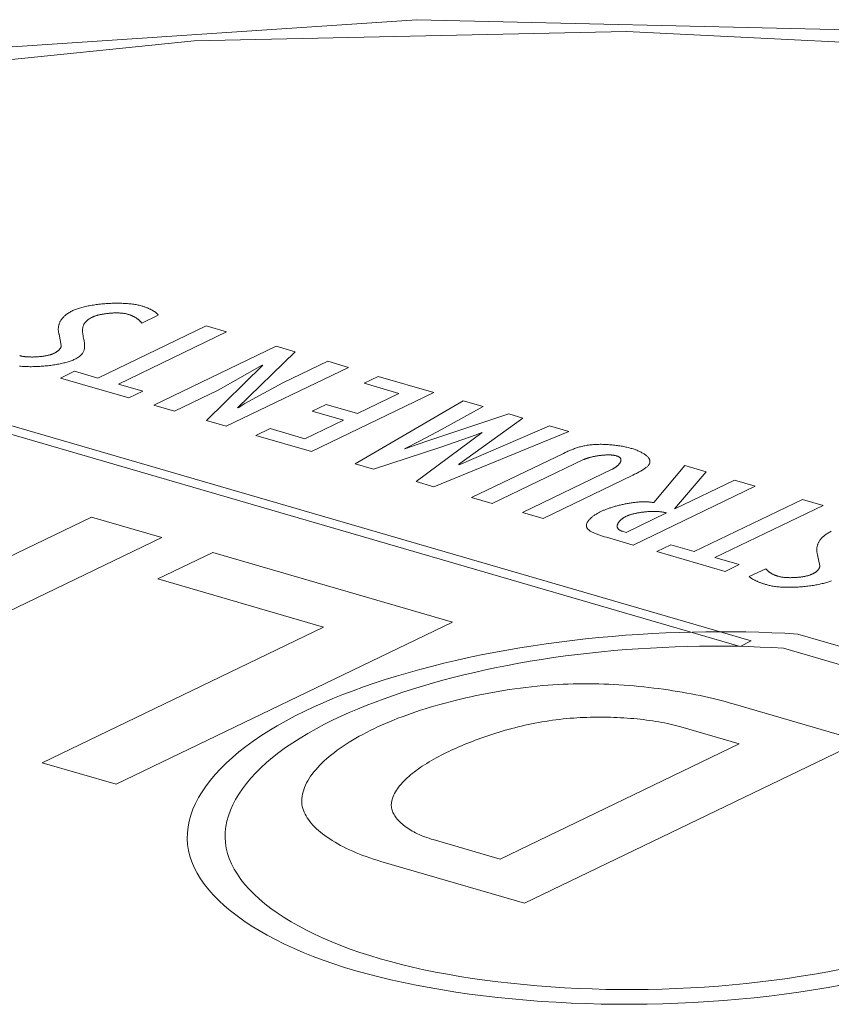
# Model space of a CAD drawing. Header units: millimetres. Extents: x 3925 to 5043, y -86 to 778.
# Tile 22 of 256: x 4044.04 to 4047.2, y 165.35 to 169.19. Entities that reach past the tile are written whole.
import ezdxf

# ---------------------------------------------------------------- set-up
doc = ezdxf.new("R2010")
doc.units = ezdxf.units.MM
doc.header["$LTSCALE"] = 46.255
doc.layers.add('H30K-TOP-COVDXF_CONTINUOUS_LINE', color=7, linetype='CONTINUOUS')

msp = doc.modelspace()

# ---------------------------------------------------------------- linework, layer by layer
at = {"layer": 'H30K-TOP-COVDXF_CONTINUOUS_LINE', "color": 7, "linetype": 'Continuous', "lineweight": 0}
for p, q in [((4044.5119, 168.007), (4044.5758, 168.0378)), ((4044.7623, 167.9962), (4044.3408, 167.7931)), ((4044.4212, 167.7697), (4044.8427, 167.9728)), ((4044.8427, 167.9728), (4044.7623, 167.9962)), ((4044.1895, 167.9636), (4044.1982, 167.9206)), ((4045.0355, 167.9168), (4044.5591, 167.6872)), ((4044.8848, 167.6769), (4045.1103, 167.895)), ((4045.1103, 167.895), (4045.0355, 167.9168)), ((4045.2366, 167.8583), (4045.0616, 167.7739)), ((4045.3171, 167.8348), (4045.2366, 167.8583)), ((4044.2498, 167.8196), (4044.195, 167.7932)), ((4044.3408, 167.7931), (4044.2498, 167.8196)), ((4044.984, 167.8434), (4044.7635, 167.6278)), ((4044.8096, 167.7457), (4044.981, 167.8433)), ((4044.8408, 167.6053), (4045.3171, 167.8348)), ((4044.195, 167.7932), (4044.4612, 167.7157)), ((4045.4332, 167.7993), (4045.3782, 167.7728)), ((4045.6496, 167.7363), (4045.4332, 167.7993)), ((4044.5161, 167.7421), (4044.4212, 167.7697)), ((4044.4612, 167.7157), (4044.5161, 167.7421)), ((4044.6397, 167.6638), (4044.8096, 167.7457)), ((4045.0616, 167.7739), (4044.9139, 167.6934)), ((4045.3782, 167.7728), (4045.5141, 167.7333)), ((4043.5331, 167.7104), (4046.8435, 166.7475)), ((4046.8874, 166.7687), (4043.577, 167.7315)), ((4045.1732, 167.5068), (4045.6496, 167.7363)), ((4045.764, 167.7049), (4045.3439, 167.459)), ((4045.5141, 167.7333), (4045.3524, 167.6553)), ((4045.8428, 167.6819), (4045.764, 167.7049)), ((4044.5591, 167.6872), (4044.6397, 167.6638)), ((4044.9139, 167.6934), (4044.8877, 167.6771)), ((4045.2309, 167.6907), (4045.1759, 167.6642)), ((4045.3524, 167.6553), (4045.2309, 167.6907)), ((4045.6797, 167.5922), (4045.8428, 167.6819)), ((4044.7635, 167.6278), (4044.8408, 167.6053)), ((4045.2974, 167.6289), (4045.1477, 167.5567)), ((4045.1759, 167.6642), (4045.2974, 167.6289)), ((4045.9418, 167.6532), (4045.6187, 167.546)), ((4045.7468, 167.456), (4045.9972, 167.637)), ((4045.9972, 167.637), (4045.9418, 167.6532)), ((4045.0118, 167.5963), (4044.9568, 167.5698)), ((4045.1477, 167.5567), (4045.0118, 167.5963)), ((4045.5962, 167.5482), (4045.6797, 167.5922)), ((4046.1003, 167.6071), (4045.7484, 167.4556)), ((4046.1767, 167.5848), (4046.1003, 167.6071)), ((4044.9568, 167.5698), (4045.1732, 167.5068)), ((4045.8388, 167.5806), (4045.5812, 167.3899)), ((4045.6505, 167.3698), (4046.1767, 167.5848)), ((4045.6768, 167.5242), (4045.8153, 167.5723)), ((4045.8153, 167.5723), (4045.8373, 167.5811)), ((4045.4147, 167.4384), (4045.6768, 167.5242)), ((4045.5352, 167.5176), (4045.5962, 167.5482)), ((4045.6187, 167.546), (4045.5368, 167.5171)), ((4046.1549, 167.4995), (4045.7972, 167.3271)), ((4045.8776, 167.3037), (4046.2339, 167.4754)), ((4045.3439, 167.459), (4045.4147, 167.4384)), ((4046.3445, 167.4379), (4045.9952, 167.2695)), ((4046.6276, 167.4519), (4046.5076, 167.3076)), ((4046.7112, 167.4275), (4046.6276, 167.4519)), ((4046.0756, 167.2462), (4046.4255, 167.4147)), ((4046.4255, 167.4147), (4046.4327, 167.4182)), ((4046.5876, 167.2833), (4046.7112, 167.4275)), ((4045.5812, 167.3899), (4045.6505, 167.3698)), ((4046.4265, 167.1423), (4046.9028, 167.3718)), ((4046.8224, 167.3952), (4046.5892, 167.2829)), ((4046.9028, 167.3718), (4046.8224, 167.3952)), ((4045.7972, 167.3271), (4045.8776, 167.3037)), ((4047.0864, 167.3202), (4046.6649, 167.1171)), ((4047.1668, 167.2969), (4047.0864, 167.3202)), ((4046.7453, 167.0938), (4047.1668, 167.2969)), ((4043.7964, 167.0007), (4044.3161, 167.2511)), ((4044.3161, 167.2511), (4044.5898, 167.1715)), ((4045.9952, 167.2695), (4046.0756, 167.2462)), ((4046.557, 167.2674), (4046.3997, 167.1916)), ((4044.5898, 167.1715), (4043.2784, 166.5396)), ((4046.3225, 167.1726), (4046.4265, 167.1423)), ((4046.5739, 167.1436), (4046.5191, 167.1172)), ((4046.6649, 167.1171), (4046.5739, 167.1436)), ((4044.5744, 167.0104), (4044.7886, 167.1137)), ((4044.7886, 167.1137), (4045.723, 166.8419)), ((4046.5191, 167.1172), (4046.7854, 167.0397)), ((4046.8403, 167.0661), (4046.7453, 167.0938)), ((4047.1455, 167.1038), (4047.1543, 167.0608)), ((4046.7854, 167.0397), (4046.8403, 167.0661)), ((4046.9439, 167.0502), (4046.8794, 167.0197)), ((4045.2206, 166.8225), (4044.5744, 167.0104)), ((4044.1235, 166.2938), (4045.2206, 166.8225)), ((4045.723, 166.8419), (4044.4116, 166.21)), ((4048.3155, 166.4329), (4047.0681, 166.7957)), ((4046.8435, 166.7475), (4046.8874, 166.7687)), ((4047.0132, 166.7403), (4048.1831, 166.4)), ((4046.8164, 166.5238), (4047.3147, 166.3789)), ((4046.8402, 166.3677), (4046.6122, 166.434)), ((4045.9083, 165.9187), (4046.8402, 166.3677)), ((4047.3147, 166.3789), (4046.0034, 165.747)), ((4044.4116, 166.21), (4044.1235, 166.2938)), ((4045.648, 165.9944), (4045.9083, 165.9187)), ((4046.0034, 165.747), (4045.4439, 165.9098))]:
    msp.add_line(p, q, dxfattribs=at)
for points in [[(4053.3372, 168.0951), (4051.5722, 168.5524), (4049.5989, 168.9248), (4047.6026, 169.1424), (4045.5844, 169.1895), (4043.5768, 169.055), (4041.6257, 168.7416), (4039.7582, 168.2643), (4037.9701, 167.6382)], [(4053.1361, 168.0721), (4052.5286, 168.2421), (4051.843, 168.4176), (4051.0597, 168.5965), (4050.1558, 168.7731), (4049.1041, 168.9372), (4047.8681, 169.071), (4046.4015, 169.1436), (4044.7159, 169.1067), (4043.0255, 168.9348), (4041.5695, 168.6735), (4040.3687, 168.3761), (4039.374, 168.072), (4038.5395, 167.776), (4037.8272, 167.4933), (4037.2052, 167.2236), (4036.6467, 166.9632)], [(4044.243, 168.056), (4044.2393, 168.0541), (4044.2358, 168.0523), (4044.2324, 168.0503), (4044.2291, 168.0484), (4044.226, 168.0464), (4044.223, 168.0444), (4044.2201, 168.0424), (4044.2174, 168.0403), (4044.2148, 168.0383), (4044.2123, 168.0361), (4044.21, 168.034), (4044.2078, 168.0318), (4044.2057, 168.0297), (4044.2037, 168.0275), (4044.2018, 168.0252), (4044.2001, 168.023), (4044.1985, 168.0208), (4044.197, 168.0185), (4044.1956, 168.0162), (4044.1943, 168.0139), (4044.1931, 168.0116), (4044.192, 168.0093), (4044.191, 168.007), (4044.1902, 168.0047), (4044.1894, 168.0024), (4044.1887, 168), (4044.1881, 167.9977), (4044.1876, 167.9954), (4044.1872, 167.9931), (4044.1869, 167.9907), (4044.1867, 167.9884), (4044.1866, 167.9861), (4044.1865, 167.9838), (4044.1865, 167.9815), (4044.1866, 167.9792), (4044.1868, 167.977), (4044.1871, 167.9747), (4044.1874, 167.9724), (4044.1878, 167.9702), (4044.1883, 167.968), (4044.1889, 167.9658), (4044.1895, 167.9636)], [(4044.51, 168.0745), (4044.5062, 168.0756), (4044.5022, 168.0766), (4044.4981, 168.0775), (4044.4938, 168.0784), (4044.4894, 168.0792), (4044.485, 168.08), (4044.4803, 168.0807), (4044.4756, 168.0813), (4044.4708, 168.0819), (4044.4659, 168.0824), (4044.4609, 168.0829), (4044.4558, 168.0833), (4044.4506, 168.0837), (4044.4453, 168.084), (4044.44, 168.0842), (4044.4346, 168.0844), (4044.4292, 168.0846), (4044.4237, 168.0847), (4044.4182, 168.0847), (4044.4126, 168.0847), (4044.407, 168.0846), (4044.4014, 168.0845), (4044.3957, 168.0843), (4044.3901, 168.0841), (4044.3844, 168.0838), (4044.3787, 168.0835), (4044.3731, 168.0831), (4044.3674, 168.0827), (4044.3617, 168.0822), (4044.3561, 168.0817), (4044.3505, 168.0812), (4044.345, 168.0805), (4044.3394, 168.0799), (4044.334, 168.0792), (4044.3285, 168.0784), (4044.3232, 168.0776), (4044.3179, 168.0768), (4044.3126, 168.0759), (4044.3075, 168.075), (4044.3024, 168.074), (4044.2974, 168.073), (4044.2925, 168.0719), (4044.2877, 168.0708), (4044.283, 168.0696), (4044.2784, 168.0685), (4044.2739, 168.0672), (4044.2696, 168.066), (4044.2653, 168.0646), (4044.2612, 168.0633), (4044.2573, 168.0619), (4044.2535, 168.0605), (4044.2498, 168.059), (4044.2464, 168.0575), (4044.243, 168.056)], [(4044.5758, 168.0378), (4044.5749, 168.0391), (4044.5739, 168.0404), (4044.5729, 168.0418), (4044.5717, 168.0431), (4044.5705, 168.0444), (4044.5692, 168.0457), (4044.5678, 168.0469), (4044.5663, 168.0482), (4044.5648, 168.0494), (4044.5632, 168.0507), (4044.5615, 168.0519), (4044.5597, 168.0531), (4044.5579, 168.0543), (4044.556, 168.0555), (4044.5541, 168.0566), (4044.552, 168.0578), (4044.55, 168.0589), (4044.5478, 168.06), (4044.5456, 168.0611), (4044.5434, 168.0622), (4044.5411, 168.0632), (4044.5387, 168.0643), (4044.5363, 168.0653), (4044.5338, 168.0663), (4044.5313, 168.0673), (4044.5288, 168.0683), (4044.5262, 168.0692), (4044.5236, 168.0702), (4044.5209, 168.0711), (4044.5182, 168.072), (4044.5155, 168.0728), (4044.5128, 168.0737), (4044.51, 168.0745)], [(4044.2841, 167.9541), (4044.2835, 167.9569), (4044.283, 167.9597), (4044.2826, 167.9625), (4044.2821, 167.9652), (4044.2818, 167.968), (4044.2815, 167.9708), (4044.2812, 167.9735), (4044.2811, 167.9763), (4044.2811, 167.979), (4044.2811, 167.9817), (4044.2813, 167.9844), (4044.2816, 167.9871), (4044.2821, 167.9897), (4044.2827, 167.9924), (4044.2834, 167.995), (4044.2843, 167.9976), (4044.2854, 168.0001), (4044.2867, 168.0027), (4044.2881, 168.0052), (4044.2898, 168.0077), (4044.2917, 168.0102), (4044.2938, 168.0126), (4044.2961, 168.015), (4044.2987, 168.0173), (4044.3015, 168.0197), (4044.3046, 168.022), (4044.308, 168.0242), (4044.3116, 168.0264), (4044.3155, 168.0286), (4044.3197, 168.0307)], [(4044.3197, 168.0307), (4044.3214, 168.0315), (4044.3232, 168.0323), (4044.325, 168.033), (4044.3269, 168.0338), (4044.3289, 168.0345), (4044.331, 168.0352), (4044.3331, 168.0359), (4044.3353, 168.0365), (4044.3375, 168.0372), (4044.3398, 168.0378), (4044.3422, 168.0384), (4044.3446, 168.039), (4044.3471, 168.0396), (4044.3496, 168.0402), (4044.3521, 168.0407), (4044.3547, 168.0412), (4044.3574, 168.0417), (4044.36, 168.0422), (4044.3627, 168.0427), (4044.3654, 168.0431), (4044.3682, 168.0435), (4044.371, 168.0439), (4044.3738, 168.0443), (4044.3766, 168.0446), (4044.3794, 168.0449), (4044.3822, 168.0452), (4044.3851, 168.0455), (4044.3879, 168.0458), (4044.3908, 168.046), (4044.3936, 168.0462), (4044.3965, 168.0464), (4044.3993, 168.0465), (4044.4022, 168.0467), (4044.405, 168.0468), (4044.4078, 168.0468), (4044.4106, 168.0469), (4044.4134, 168.0469), (4044.4162, 168.0469), (4044.4189, 168.0468), (4044.4216, 168.0468), (4044.4243, 168.0467), (4044.4269, 168.0466), (4044.4295, 168.0464), (4044.4321, 168.0462), (4044.4346, 168.046), (4044.4371, 168.0458), (4044.4395, 168.0455), (4044.4419, 168.0452), (4044.4442, 168.0448), (4044.4465, 168.0445), (4044.4487, 168.0441), (4044.4508, 168.0436), (4044.4529, 168.0432), (4044.4549, 168.0427), (4044.4568, 168.0421)], [(4044.4568, 168.0421), (4044.4593, 168.0414), (4044.4617, 168.0406), (4044.464, 168.0398), (4044.4663, 168.039), (4044.4686, 168.0382), (4044.4707, 168.0373), (4044.4729, 168.0364), (4044.4749, 168.0355), (4044.4769, 168.0346), (4044.4789, 168.0336), (4044.4808, 168.0327), (4044.4827, 168.0317), (4044.4845, 168.0307), (4044.4862, 168.0297), (4044.488, 168.0286), (4044.4896, 168.0276), (4044.4912, 168.0265), (4044.4928, 168.0254), (4044.4943, 168.0243), (4044.4958, 168.0232), (4044.4972, 168.0221), (4044.4986, 168.021), (4044.4999, 168.0199), (4044.5012, 168.0187), (4044.5025, 168.0176), (4044.5037, 168.0164), (4044.5048, 168.0152), (4044.506, 168.0141), (4044.5071, 168.0129), (4044.5081, 168.0117), (4044.5091, 168.0106), (4044.5101, 168.0094), (4044.511, 168.0082), (4044.5119, 168.007)], [(4044.2507, 167.8663), (4044.2549, 167.8684), (4044.2588, 167.8706), (4044.2625, 167.8728), (4044.2658, 167.875), (4044.2689, 167.8773), (4044.2717, 167.8796), (4044.2743, 167.882), (4044.2766, 167.8844), (4044.2787, 167.8868), (4044.2806, 167.8893), (4044.2823, 167.8918), (4044.2837, 167.8943), (4044.285, 167.8968), (4044.2861, 167.8994), (4044.287, 167.902), (4044.2877, 167.9046), (4044.2883, 167.9073), (4044.2888, 167.9099), (4044.2891, 167.9126), (4044.2893, 167.9153), (4044.2893, 167.918), (4044.2893, 167.9207), (4044.2892, 167.9235), (4044.289, 167.9262), (4044.2887, 167.929), (4044.2883, 167.9317), (4044.2879, 167.9345), (4044.2874, 167.9373), (4044.2869, 167.9401), (4044.2863, 167.9429), (4044.2841, 167.9541)], [(4044.1982, 167.9206), (4044.1981, 167.9196), (4044.198, 167.9186), (4044.1979, 167.9176), (4044.1977, 167.9166), (4044.1974, 167.9156), (4044.1971, 167.9146), (4044.1967, 167.9136), (4044.1962, 167.9126), (4044.1958, 167.9116), (4044.1952, 167.9106), (4044.1946, 167.9096), (4044.194, 167.9086), (4044.1933, 167.9076), (4044.1925, 167.9066), (4044.1917, 167.9056), (4044.1909, 167.9046), (4044.19, 167.9036), (4044.189, 167.9026), (4044.188, 167.9016), (4044.1869, 167.9007), (4044.1858, 167.8997), (4044.1847, 167.8988), (4044.1835, 167.8978), (4044.1822, 167.8969), (4044.181, 167.896), (4044.1796, 167.8951), (4044.1782, 167.8942), (4044.1768, 167.8933), (4044.1753, 167.8924), (4044.1738, 167.8915), (4044.1722, 167.8907), (4044.1706, 167.8899), (4044.169, 167.889)], [(4044.0354, 167.8395), (4044.0403, 167.8391), (4044.0452, 167.8387), (4044.0502, 167.8384), (4044.0553, 167.8381), (4044.0604, 167.8379), (4044.0656, 167.8377), (4044.0709, 167.8376), (4044.0762, 167.8375), (4044.0815, 167.8375), (4044.0869, 167.8376), (4044.0923, 167.8377), (4044.0977, 167.8378), (4044.1032, 167.838), (4044.1087, 167.8383), (4044.1141, 167.8386), (4044.1196, 167.8389), (4044.1251, 167.8393), (4044.1306, 167.8398), (4044.136, 167.8403), (4044.1414, 167.8408), (4044.1468, 167.8414), (4044.1522, 167.842), (4044.1575, 167.8427), (4044.1628, 167.8434), (4044.1681, 167.8442), (4044.1733, 167.845), (4044.1784, 167.8458), (4044.1835, 167.8467), (4044.1884, 167.8476), (4044.1933, 167.8486), (4044.1982, 167.8496), (4044.2029, 167.8507), (4044.2075, 167.8518), (4044.2121, 167.8529), (4044.2165, 167.8541), (4044.2208, 167.8553), (4044.225, 167.8565), (4044.2291, 167.8578), (4044.2331, 167.8591), (4044.2369, 167.8605), (4044.2406, 167.8619), (4044.2441, 167.8633), (4044.2475, 167.8648), (4044.2507, 167.8663)], [(4044.169, 167.889), (4044.1673, 167.8883), (4044.1656, 167.8875), (4044.1638, 167.8868), (4044.1619, 167.8861), (4044.1599, 167.8854), (4044.1579, 167.8847), (4044.1558, 167.8841), (4044.1536, 167.8835), (4044.1514, 167.8829), (4044.1491, 167.8823), (4044.1467, 167.8817), (4044.1444, 167.8812), (4044.1419, 167.8807), (4044.1394, 167.8802), (4044.1369, 167.8797), (4044.1343, 167.8792), (4044.1317, 167.8788), (4044.1291, 167.8784), (4044.1264, 167.878), (4044.1237, 167.8777), (4044.121, 167.8773), (4044.1182, 167.877), (4044.1155, 167.8767), (4044.1127, 167.8765), (4044.1099, 167.8762), (4044.1071, 167.876), (4044.1042, 167.8758), (4044.1014, 167.8756), (4044.0986, 167.8755), (4044.0958, 167.8754), (4044.093, 167.8753), (4044.0901, 167.8752), (4044.0873, 167.8751), (4044.0845, 167.8751), (4044.0818, 167.8751), (4044.079, 167.8752), (4044.0763, 167.8752), (4044.0736, 167.8753), (4044.0709, 167.8754), (4044.0683, 167.8756), (4044.0656, 167.8757), (4044.0631, 167.8759), (4044.0605, 167.8761), (4044.058, 167.8764), (4044.0556, 167.8766), (4044.0532, 167.8769), (4044.0508, 167.8773), (4044.0485, 167.8776), (4044.0463, 167.878), (4044.0441, 167.8784), (4044.042, 167.8789), (4044.04, 167.8793), (4044.038, 167.8798), (4044.0361, 167.8804)], [(4046.4191, 167.5192), (4046.4152, 167.5203), (4046.4112, 167.5214), (4046.407, 167.5224), (4046.4028, 167.5235), (4046.3984, 167.5244), (4046.3939, 167.5254), (4046.3894, 167.5263), (4046.3847, 167.5272), (4046.38, 167.528), (4046.3752, 167.5288), (4046.3703, 167.5296), (4046.3654, 167.5303), (4046.3604, 167.5309), (4046.3554, 167.5316), (4046.3503, 167.5321), (4046.3452, 167.5326), (4046.34, 167.5331), (4046.3348, 167.5335), (4046.3296, 167.5339), (4046.3244, 167.5342), (4046.3191, 167.5345), (4046.3139, 167.5347), (4046.3087, 167.5348), (4046.3034, 167.5349), (4046.2982, 167.5349), (4046.293, 167.5348), (4046.2878, 167.5347), (4046.2827, 167.5345), (4046.2776, 167.5342), (4046.2725, 167.5339), (4046.2675, 167.5335), (4046.2626, 167.5331), (4046.2577, 167.5325), (4046.2528, 167.5319), (4046.2481, 167.5312), (4046.2435, 167.5304), (4046.239, 167.5296), (4046.2346, 167.5287), (4046.2303, 167.5277), (4046.226, 167.5267), (4046.2218, 167.5256), (4046.2177, 167.5245), (4046.2136, 167.5233), (4046.2096, 167.5221), (4046.2056, 167.5208), (4046.2017, 167.5194), (4046.1978, 167.5181), (4046.194, 167.5166), (4046.1902, 167.5152), (4046.1865, 167.5137), (4046.1829, 167.5122), (4046.1792, 167.5107), (4046.1756, 167.5091), (4046.1721, 167.5076), (4046.1686, 167.506), (4046.1651, 167.5044), (4046.1617, 167.5028), (4046.1549, 167.4995)], [(4046.4327, 167.4182), (4046.4362, 167.42), (4046.4398, 167.4218), (4046.4433, 167.4236), (4046.4467, 167.4254), (4046.4501, 167.4272), (4046.4534, 167.429), (4046.4567, 167.4308), (4046.4599, 167.4327), (4046.4629, 167.4345), (4046.4659, 167.4364), (4046.4688, 167.4383), (4046.4715, 167.4402), (4046.4741, 167.4421), (4046.4766, 167.444), (4046.4789, 167.4459), (4046.4811, 167.4478), (4046.4831, 167.4497), (4046.4849, 167.4517), (4046.4866, 167.4536), (4046.488, 167.4555), (4046.4893, 167.4575), (4046.4904, 167.4595), (4046.4912, 167.4614), (4046.4918, 167.4634), (4046.4922, 167.4653), (4046.4923, 167.4673), (4046.4923, 167.4692), (4046.492, 167.4711), (4046.4915, 167.473), (4046.4909, 167.475), (4046.49, 167.4769), (4046.489, 167.4788), (4046.4877, 167.4807), (4046.4864, 167.4826), (4046.4848, 167.4845), (4046.4831, 167.4864), (4046.4812, 167.4882), (4046.4792, 167.4901), (4046.477, 167.4919), (4046.4747, 167.4937), (4046.4722, 167.4954), (4046.4697, 167.4972), (4046.467, 167.4989), (4046.4641, 167.5006), (4046.4612, 167.5023), (4046.4582, 167.5039), (4046.455, 167.5055), (4046.4518, 167.5071), (4046.4484, 167.5086), (4046.445, 167.5101), (4046.4415, 167.5115), (4046.4379, 167.5129), (4046.4343, 167.5143), (4046.4306, 167.5156), (4046.4268, 167.5168), (4046.423, 167.5181), (4046.4191, 167.5192)], [(4046.2339, 167.4754), (4046.2355, 167.4761), (4046.237, 167.4768), (4046.2387, 167.4775), (4046.2403, 167.4781), (4046.2421, 167.4788), (4046.2439, 167.4794), (4046.2457, 167.4801), (4046.2476, 167.4807), (4046.2496, 167.4813), (4046.2516, 167.482), (4046.2536, 167.4826), (4046.2557, 167.4832), (4046.2578, 167.4837), (4046.26, 167.4843), (4046.2621, 167.4849), (4046.2644, 167.4854), (4046.2666, 167.486), (4046.2689, 167.4865), (4046.2712, 167.487), (4046.2735, 167.4875), (4046.2759, 167.4879), (4046.2783, 167.4884), (4046.2807, 167.4889), (4046.2831, 167.4893), (4046.2855, 167.4897), (4046.2879, 167.4901), (4046.2904, 167.4905), (4046.2929, 167.4908), (4046.2953, 167.4912), (4046.2978, 167.4915), (4046.3003, 167.4918), (4046.3027, 167.492), (4046.3052, 167.4923), (4046.3077, 167.4925), (4046.3101, 167.4927), (4046.3126, 167.4929), (4046.315, 167.4931), (4046.3175, 167.4932), (4046.3199, 167.4934), (4046.3223, 167.4935), (4046.3247, 167.4935), (4046.327, 167.4936), (4046.3294, 167.4936), (4046.3317, 167.4936), (4046.334, 167.4935), (4046.3362, 167.4935), (4046.3384, 167.4934), (4046.3406, 167.4933), (4046.3428, 167.4931), (4046.3449, 167.4929), (4046.347, 167.4927), (4046.3491, 167.4925), (4046.3511, 167.4922), (4046.353, 167.4919), (4046.3549, 167.4916), (4046.3568, 167.4912), (4046.3586, 167.4908), (4046.3604, 167.4904), (4046.3621, 167.4899)], [(4046.3621, 167.4899), (4046.3636, 167.4894), (4046.3651, 167.4889), (4046.3666, 167.4884), (4046.3679, 167.4878), (4046.3692, 167.4872), (4046.3703, 167.4866), (4046.3714, 167.486), (4046.3724, 167.4853), (4046.3734, 167.4846), (4046.3743, 167.4839), (4046.3751, 167.4832), (4046.3758, 167.4825), (4046.3764, 167.4817), (4046.377, 167.481), (4046.3775, 167.4802), (4046.378, 167.4794), (4046.3784, 167.4786), (4046.3787, 167.4777), (4046.3789, 167.4769), (4046.3791, 167.476), (4046.3793, 167.4751), (4046.3793, 167.4743), (4046.3793, 167.4734), (4046.3793, 167.4725), (4046.3792, 167.4716), (4046.379, 167.4706), (4046.3788, 167.4697), (4046.3785, 167.4688), (4046.3782, 167.4679), (4046.3778, 167.4669), (4046.3774, 167.466), (4046.3769, 167.465), (4046.3764, 167.4641), (4046.3758, 167.4631), (4046.3752, 167.4621), (4046.3746, 167.4612), (4046.3739, 167.4602), (4046.3731, 167.4593), (4046.3724, 167.4583), (4046.3715, 167.4574), (4046.3707, 167.4564), (4046.3698, 167.4555), (4046.3688, 167.4545), (4046.3679, 167.4536), (4046.3669, 167.4527), (4046.3659, 167.4517), (4046.3648, 167.4508), (4046.3637, 167.4499), (4046.3626, 167.449), (4046.3614, 167.4481), (4046.3603, 167.4473), (4046.3591, 167.4464), (4046.3578, 167.4456), (4046.3566, 167.4447), (4046.3553, 167.4439), (4046.354, 167.4431), (4046.3527, 167.4423), (4046.3514, 167.4415), (4046.35, 167.4407), (4046.3487, 167.44), (4046.3473, 167.4393), (4046.3459, 167.4386), (4046.3445, 167.4379)], [(4046.5076, 167.3076), (4046.5044, 167.3082), (4046.5011, 167.3088), (4046.4977, 167.3092), (4046.4943, 167.3096), (4046.4909, 167.31), (4046.4874, 167.3103), (4046.4838, 167.3105), (4046.4802, 167.3107), (4046.4766, 167.3108), (4046.4729, 167.3109), (4046.4692, 167.3109), (4046.4654, 167.3108), (4046.4616, 167.3107), (4046.4578, 167.3106), (4046.454, 167.3104), (4046.4501, 167.3102), (4046.4463, 167.3099), (4046.4424, 167.3096), (4046.4385, 167.3092), (4046.4345, 167.3088), (4046.4306, 167.3083), (4046.4266, 167.3079), (4046.4227, 167.3073), (4046.4187, 167.3068), (4046.4148, 167.3061), (4046.4108, 167.3055), (4046.4069, 167.3048), (4046.403, 167.3041), (4046.399, 167.3034), (4046.3951, 167.3026), (4046.3912, 167.3018), (4046.3873, 167.301), (4046.3835, 167.3001), (4046.3796, 167.2992), (4046.3758, 167.2983), (4046.372, 167.2974), (4046.3683, 167.2964), (4046.3646, 167.2954), (4046.3609, 167.2944), (4046.3573, 167.2934), (4046.3536, 167.2924), (4046.3501, 167.2913), (4046.3466, 167.2902), (4046.3431, 167.2891), (4046.3397, 167.288), (4046.3364, 167.2869), (4046.3331, 167.2858), (4046.3298, 167.2847), (4046.3266, 167.2835), (4046.3235, 167.2824), (4046.3205, 167.2812), (4046.3175, 167.28), (4046.3146, 167.2788), (4046.3118, 167.2777), (4046.309, 167.2765), (4046.3064, 167.2753), (4046.3038, 167.2741), (4046.3013, 167.2729)], [(4046.3013, 167.2729), (4046.2982, 167.2714), (4046.2952, 167.2699), (4046.2921, 167.2683), (4046.2892, 167.2666), (4046.2863, 167.265), (4046.2834, 167.2633), (4046.2807, 167.2616), (4046.278, 167.2598), (4046.2753, 167.2581), (4046.2728, 167.2563), (4046.2703, 167.2545), (4046.2679, 167.2526), (4046.2656, 167.2508), (4046.2634, 167.2489), (4046.2613, 167.2471), (4046.2593, 167.2452), (4046.2574, 167.2433), (4046.2556, 167.2414), (4046.254, 167.2395), (4046.2524, 167.2376), (4046.251, 167.2357), (4046.2497, 167.2338), (4046.2485, 167.2319), (4046.2475, 167.2299), (4046.2467, 167.2281), (4046.2459, 167.2262), (4046.2453, 167.2243), (4046.2449, 167.2224), (4046.2447, 167.2206), (4046.2446, 167.2187), (4046.2446, 167.2169), (4046.2449, 167.2151), (4046.2453, 167.2133), (4046.2459, 167.2116), (4046.2467, 167.2099), (4046.2476, 167.2082), (4046.2488, 167.2065), (4046.2502, 167.2048), (4046.2518, 167.2032), (4046.2535, 167.2016), (4046.2555, 167.2), (4046.2576, 167.1984), (4046.2599, 167.1969), (4046.2623, 167.1954), (4046.2649, 167.194), (4046.2676, 167.1925), (4046.2705, 167.1911), (4046.2734, 167.1897), (4046.2765, 167.1884), (4046.2797, 167.187), (4046.2829, 167.1857), (4046.2863, 167.1844), (4046.2897, 167.1831), (4046.2932, 167.1819), (4046.2968, 167.1807), (4046.3004, 167.1794), (4046.304, 167.1782), (4046.3077, 167.1771), (4046.3114, 167.1759), (4046.3151, 167.1748), (4046.3225, 167.1726)], [(4046.3997, 167.1916), (4046.3849, 167.1959), (4046.3831, 167.1964), (4046.3814, 167.197), (4046.3798, 167.1977), (4046.3783, 167.1984), (4046.3768, 167.1991), (4046.3755, 167.1998), (4046.3742, 167.2005), (4046.3731, 167.2013), (4046.372, 167.2021), (4046.371, 167.203), (4046.37, 167.2038), (4046.3692, 167.2047), (4046.3684, 167.2056), (4046.3677, 167.2065), (4046.3671, 167.2074), (4046.3665, 167.2084), (4046.3661, 167.2093), (4046.3657, 167.2103), (4046.3653, 167.2113), (4046.3651, 167.2123), (4046.3649, 167.2134), (4046.3648, 167.2144), (4046.3647, 167.2155), (4046.3647, 167.2165), (4046.3648, 167.2176), (4046.3649, 167.2187), (4046.3651, 167.2198), (4046.3654, 167.2209), (4046.3657, 167.222), (4046.3661, 167.2231), (4046.3665, 167.2242), (4046.367, 167.2253), (4046.3675, 167.2264), (4046.3681, 167.2275), (4046.3688, 167.2287), (4046.3695, 167.2298), (4046.3702, 167.2309), (4046.371, 167.232), (4046.3719, 167.2331), (4046.3728, 167.2342), (4046.3737, 167.2353), (4046.3747, 167.2364), (4046.3758, 167.2375), (4046.3768, 167.2386), (4046.378, 167.2396), (4046.3791, 167.2407), (4046.3803, 167.2418), (4046.3815, 167.2428), (4046.3828, 167.2438), (4046.3841, 167.2448), (4046.3855, 167.2458), (4046.3868, 167.2468), (4046.3882, 167.2478), (4046.3897, 167.2487), (4046.3911, 167.2497), (4046.3926, 167.2506), (4046.3942, 167.2515), (4046.3957, 167.2523), (4046.3973, 167.2532), (4046.3989, 167.254), (4046.4005, 167.2548)], [(4046.4005, 167.2548), (4046.4023, 167.2556), (4046.4042, 167.2565), (4046.4062, 167.2573), (4046.4083, 167.2581), (4046.4104, 167.2589), (4046.4127, 167.2596), (4046.415, 167.2604), (4046.4173, 167.2611), (4046.4197, 167.2619), (4046.4222, 167.2626), (4046.4248, 167.2632), (4046.4274, 167.2639), (4046.4301, 167.2646), (4046.4328, 167.2652), (4046.4355, 167.2658), (4046.4383, 167.2664), (4046.4412, 167.2669), (4046.4441, 167.2675), (4046.447, 167.268), (4046.45, 167.2685), (4046.4529, 167.269), (4046.456, 167.2695), (4046.459, 167.2699), (4046.4621, 167.2703), (4046.4651, 167.2707), (4046.4682, 167.271), (4046.4713, 167.2714), (4046.4744, 167.2717), (4046.4776, 167.272), (4046.4807, 167.2722), (4046.4838, 167.2725), (4046.4869, 167.2727), (4046.49, 167.2729), (4046.4931, 167.273), (4046.4962, 167.2731), (4046.4993, 167.2732), (4046.5023, 167.2733), (4046.5054, 167.2734), (4046.5084, 167.2734), (4046.5114, 167.2733), (4046.5143, 167.2733), (4046.5172, 167.2732), (4046.5201, 167.2731), (4046.523, 167.2729), (4046.5258, 167.2728), (4046.5285, 167.2726), (4046.5312, 167.2723), (4046.5339, 167.272), (4046.5365, 167.2717), (4046.539, 167.2714), (4046.5415, 167.271), (4046.544, 167.2706), (4046.5463, 167.2702), (4046.5486, 167.2697), (4046.5508, 167.2692), (4046.553, 167.2686), (4046.555, 167.268), (4046.557, 167.2674)], [(4047.1991, 167.1962), (4047.1954, 167.1943), (4047.1918, 167.1925), (4047.1884, 167.1905), (4047.1852, 167.1886), (4047.182, 167.1866), (4047.179, 167.1846), (4047.1762, 167.1826), (4047.1735, 167.1805), (4047.1709, 167.1785), (4047.1684, 167.1763), (4047.166, 167.1742), (4047.1638, 167.172), (4047.1617, 167.1699), (4047.1598, 167.1677), (4047.1579, 167.1654), (4047.1562, 167.1632), (4047.1545, 167.161), (4047.153, 167.1587), (4047.1516, 167.1564), (4047.1503, 167.1541), (4047.1491, 167.1518), (4047.1481, 167.1495), (4047.1471, 167.1472), (4047.1462, 167.1449), (4047.1454, 167.1426), (4047.1447, 167.1402), (4047.1442, 167.1379), (4047.1437, 167.1356), (4047.1433, 167.1333), (4047.143, 167.1309), (4047.1427, 167.1286), (4047.1426, 167.1263), (4047.1426, 167.124), (4047.1426, 167.1217), (4047.1427, 167.1194), (4047.1429, 167.1172), (4047.1431, 167.1149), (4047.1435, 167.1126), (4047.1439, 167.1104), (4047.1444, 167.1082), (4047.1449, 167.106), (4047.1455, 167.1038)], [(4047.1543, 167.0608), (4047.1542, 167.0598), (4047.1541, 167.0588), (4047.1539, 167.0578), (4047.1537, 167.0568), (4047.1535, 167.0558), (4047.1531, 167.0548), (4047.1527, 167.0538), (4047.1523, 167.0528), (4047.1518, 167.0518), (4047.1513, 167.0508), (4047.1507, 167.0498), (4047.15, 167.0488), (4047.1493, 167.0478), (4047.1486, 167.0468), (4047.1478, 167.0458), (4047.1469, 167.0448), (4047.146, 167.0438), (4047.1451, 167.0428), (4047.144, 167.0418), (4047.143, 167.0409), (4047.1419, 167.0399), (4047.1407, 167.039), (4047.1395, 167.038), (4047.1383, 167.0371), (4047.137, 167.0362), (4047.1357, 167.0353), (4047.1343, 167.0344), (4047.1328, 167.0335), (4047.1314, 167.0326), (4047.1298, 167.0317), (4047.1283, 167.0309), (4047.1267, 167.0301), (4047.125, 167.0292)], [(4046.8794, 167.0197), (4046.8807, 167.0184), (4046.8821, 167.0172), (4046.8837, 167.0159), (4046.8853, 167.0147), (4046.8869, 167.0135), (4046.8887, 167.0123), (4046.8905, 167.0111), (4046.8923, 167.01), (4046.8943, 167.0088), (4046.8963, 167.0077), (4046.8983, 167.0066), (4046.9005, 167.0054), (4046.9026, 167.0044), (4046.9049, 167.0033), (4046.9071, 167.0022), (4046.9095, 167.0012), (4046.9118, 167.0001), (4046.9143, 166.9991), (4046.9167, 166.9981), (4046.9192, 166.9971), (4046.9218, 166.9962), (4046.9244, 166.9952), (4046.927, 166.9943), (4046.9296, 166.9934), (4046.9323, 166.9924), (4046.935, 166.9915), (4046.9377, 166.9907), (4046.9405, 166.9898), (4046.9432, 166.9889), (4046.946, 166.9881), (4046.9488, 166.9873)], [(4046.9921, 167.0206), (4046.9899, 167.0212), (4046.9878, 167.0219), (4046.9858, 167.0226), (4046.9837, 167.0233), (4046.9817, 167.024), (4046.9798, 167.0248), (4046.9779, 167.0256), (4046.9761, 167.0264), (4046.9743, 167.0272), (4046.9725, 167.028), (4046.9708, 167.0288), (4046.9691, 167.0297), (4046.9675, 167.0306), (4046.9659, 167.0315), (4046.9644, 167.0324), (4046.9629, 167.0333), (4046.9615, 167.0342), (4046.9601, 167.0351), (4046.9587, 167.0361), (4046.9574, 167.0371), (4046.9561, 167.038), (4046.9549, 167.039), (4046.9537, 167.04), (4046.9525, 167.041), (4046.9514, 167.042), (4046.9503, 167.043), (4046.9493, 167.044), (4046.9483, 167.045), (4046.9474, 167.0461), (4046.9464, 167.0471), (4046.9456, 167.0481), (4046.9447, 167.0491), (4046.9439, 167.0502)], [(4047.125, 167.0292), (4047.1234, 167.0285), (4047.1216, 167.0277), (4047.1198, 167.027), (4047.1179, 167.0263), (4047.116, 167.0256), (4047.1139, 167.0249), (4047.1118, 167.0243), (4047.1096, 167.0237), (4047.1074, 167.0231), (4047.1051, 167.0225), (4047.1028, 167.0219), (4047.1004, 167.0214), (4047.098, 167.0209), (4047.0955, 167.0204), (4047.0929, 167.0199), (4047.0904, 167.0194), (4047.0878, 167.019), (4047.0851, 167.0186), (4047.0824, 167.0182), (4047.0797, 167.0179), (4047.077, 167.0175), (4047.0743, 167.0172), (4047.0715, 167.0169), (4047.0687, 167.0167), (4047.0659, 167.0164), (4047.0631, 167.0162), (4047.0603, 167.016), (4047.0575, 167.0158), (4047.0546, 167.0157), (4047.0518, 167.0156), (4047.049, 167.0155), (4047.0462, 167.0154), (4047.0434, 167.0154), (4047.0406, 167.0153), (4047.0378, 167.0153), (4047.0351, 167.0154), (4047.0323, 167.0154), (4047.0296, 167.0155), (4047.0269, 167.0156), (4047.0243, 167.0158), (4047.0217, 167.0159), (4047.0191, 167.0161), (4047.0166, 167.0163), (4047.0141, 167.0166), (4047.0116, 167.0169), (4047.0092, 167.0172), (4047.0069, 167.0175), (4047.0046, 167.0178), (4047.0023, 167.0182), (4047.0001, 167.0186), (4046.998, 167.0191), (4046.996, 167.0195), (4046.994, 167.02), (4046.9921, 167.0206)], [(4046.9488, 166.9873), (4046.9525, 166.9862), (4046.9564, 166.9853), (4046.9604, 166.9844), (4046.9645, 166.9835), (4046.9687, 166.9828), (4046.973, 166.982), (4046.9775, 166.9814), (4046.982, 166.9808), (4046.9867, 166.9802), (4046.9914, 166.9797), (4046.9963, 166.9793), (4047.0012, 166.9789), (4047.0062, 166.9786), (4047.0113, 166.9783), (4047.0164, 166.9781), (4047.0216, 166.9779), (4047.0269, 166.9778), (4047.0322, 166.9778), (4047.0375, 166.9778), (4047.0429, 166.9778), (4047.0483, 166.9779), (4047.0537, 166.9781), (4047.0592, 166.9783), (4047.0647, 166.9785), (4047.0701, 166.9788), (4047.0756, 166.9792), (4047.0811, 166.9796), (4047.0865, 166.98), (4047.092, 166.9805), (4047.0974, 166.981), (4047.1028, 166.9816), (4047.1082, 166.9822), (4047.1135, 166.9829), (4047.1188, 166.9836), (4047.1241, 166.9844), (4047.1293, 166.9852), (4047.1344, 166.986), (4047.1394, 166.9869), (4047.1444, 166.9879), (4047.1493, 166.9888), (4047.1542, 166.9899), (4047.1589, 166.9909), (4047.1635, 166.992), (4047.1681, 166.9931), (4047.1725, 166.9943), (4047.1768, 166.9955), (4047.181, 166.9968), (4047.1851, 166.998), (4047.1891, 166.9994), (4047.1929, 167.0007), (4047.1965, 167.0021), (4047.2001, 167.0035)], [(4047.0681, 166.7957), (4047.018, 166.7986), (4046.9676, 166.8009), (4046.9167, 166.8027), (4046.8655, 166.804), (4046.814, 166.8047), (4046.7622, 166.8048), (4046.7103, 166.8045), (4046.6582, 166.8035), (4046.6059, 166.8021), (4046.5536, 166.8), (4046.5013, 166.7975), (4046.449, 166.7944), (4046.3967, 166.7907), (4046.3446, 166.7866), (4046.2926, 166.7818), (4046.2408, 166.7766), (4046.1893, 166.7707), (4046.1381, 166.7644), (4046.0872, 166.7575), (4046.0366, 166.7501), (4045.9852, 166.7419), (4045.9343, 166.7331), (4045.8839, 166.7238), (4045.8341, 166.714), (4045.7849, 166.7036), (4045.7363, 166.6928), (4045.6884, 166.6815), (4045.6413, 166.6696), (4045.5949, 166.6574), (4045.5494, 166.6446), (4045.5047, 166.6314), (4045.4609, 166.6179), (4045.418, 166.6038), (4045.3761, 166.5894), (4045.3352, 166.5746), (4045.2954, 166.5595), (4045.2566, 166.544), (4045.219, 166.5281), (4045.1826, 166.5119), (4045.1473, 166.4954)], [(4045.2581, 166.4608), (4045.2888, 166.4753), (4045.3205, 166.4895), (4045.3532, 166.5034), (4045.3868, 166.5171), (4045.4213, 166.5305), (4045.4566, 166.5436), (4045.4928, 166.5564), (4045.5297, 166.5688), (4045.5675, 166.581), (4045.606, 166.5927), (4045.6452, 166.6042), (4045.685, 166.6153), (4045.7256, 166.626), (4045.7668, 166.6363), (4045.8086, 166.6462), (4045.8509, 166.6557), (4045.8938, 166.6648), (4045.9373, 166.6734), (4045.9812, 166.6816), (4046.0255, 166.6894), (4046.0703, 166.6967), (4046.1164, 166.7036), (4046.1628, 166.7101), (4046.2096, 166.716), (4046.2567, 166.7215), (4046.304, 166.7264), (4046.3515, 166.7309), (4046.3991, 166.7348), (4046.4469, 166.7383), (4046.4947, 166.7412), (4046.5426, 166.7437), (4046.5904, 166.7456), (4046.6382, 166.7471), (4046.6859, 166.748), (4046.7335, 166.7484), (4046.7808, 166.7483), (4046.8279, 166.7478), (4046.8748, 166.7467), (4046.9213, 166.745), (4046.9675, 166.7429), (4047.0132, 166.7403)], [(4045.4157, 166.4265), (4045.4305, 166.4335), (4045.4456, 166.4404), (4045.4612, 166.4472), (4045.4771, 166.4539), (4045.4934, 166.4606), (4045.51, 166.4672), (4045.527, 166.4736), (4045.5444, 166.48), (4045.562, 166.4863), (4045.58, 166.4924), (4045.5982, 166.4985), (4045.6168, 166.5044), (4045.6356, 166.5102), (4045.6547, 166.5159), (4045.674, 166.5214), (4045.6936, 166.5268), (4045.7134, 166.532), (4045.7335, 166.5371), (4045.7537, 166.5421), (4045.7742, 166.5469), (4045.7948, 166.5515), (4045.8156, 166.5559), (4045.8366, 166.5602), (4045.8578, 166.5643), (4045.879, 166.5683), (4045.9004, 166.572), (4045.922, 166.5756), (4045.9436, 166.5789), (4045.9654, 166.5821), (4045.9872, 166.585), (4046.0091, 166.5878), (4046.0311, 166.5903), (4046.0531, 166.5926), (4046.0752, 166.5947)], [(4046.0752, 166.5947), (4046.0947, 166.5963), (4046.1143, 166.5977), (4046.134, 166.5989), (4046.1537, 166.5999), (4046.1735, 166.6007), (4046.1933, 166.6013), (4046.2131, 166.6016), (4046.233, 166.6018), (4046.2528, 166.6018), (4046.2727, 166.6015), (4046.2925, 166.6011), (4046.3124, 166.6005), (4046.3322, 166.5998), (4046.3519, 166.5988), (4046.3716, 166.5977), (4046.3912, 166.5964), (4046.4108, 166.5949), (4046.4302, 166.5933), (4046.4496, 166.5915), (4046.4689, 166.5896), (4046.488, 166.5875), (4046.507, 166.5853), (4046.5259, 166.5829), (4046.5447, 166.5804), (4046.5632, 166.5777), (4046.5817, 166.5749), (4046.5999, 166.572), (4046.618, 166.569), (4046.6358, 166.5658), (4046.6535, 166.5625), (4046.6709, 166.5591), (4046.6881, 166.5556), (4046.7051, 166.552), (4046.7218, 166.5482), (4046.7383, 166.5444), (4046.7545, 166.5405), (4046.7704, 166.5364), (4046.786, 166.5323), (4046.8014, 166.5281), (4046.8164, 166.5238)], [(4045.1473, 166.4954), (4045.1102, 166.4769), (4045.0744, 166.458), (4045.0401, 166.4386), (4045.0071, 166.4188), (4044.9756, 166.3987), (4044.9456, 166.3782), (4044.9172, 166.3573), (4044.8902, 166.3361), (4044.8648, 166.3147), (4044.841, 166.2929), (4044.8188, 166.271), (4044.7983, 166.2488), (4044.7795, 166.2265), (4044.7623, 166.2039), (4044.7469, 166.1813), (4044.7332, 166.1585), (4044.7213, 166.1356), (4044.7113, 166.1127), (4044.7031, 166.0898), (4044.6967, 166.0668), (4044.6922, 166.0438), (4044.6897, 166.0209), (4044.6891, 165.9981), (4044.6905, 165.9753), (4044.6939, 165.9526), (4044.6993, 165.9301), (4044.7068, 165.9077), (4044.7162, 165.8855), (4044.7275, 165.8635), (4044.7407, 165.8417), (4044.7558, 165.8201), (4044.7727, 165.7988), (4044.7914, 165.7778), (4044.8118, 165.7571), (4044.8339, 165.7367), (4044.8577, 165.7167), (4044.8831, 165.697), (4044.9102, 165.6777), (4044.9387, 165.6589), (4044.9689, 165.6404), (4045.0004, 165.6224), (4045.0335, 165.6048), (4045.0679, 165.5878), (4045.1038, 165.5712), (4045.1409, 165.5552), (4045.1794, 165.5397), (4045.2191, 165.5248), (4045.26, 165.5105), (4045.3022, 165.4968), (4045.3455, 165.4837)], [(4045.4405, 165.5305), (4045.4007, 165.5425), (4045.3619, 165.5551), (4045.3243, 165.5683), (4045.2877, 165.582), (4045.2524, 165.5962), (4045.2182, 165.6109), (4045.1852, 165.6262), (4045.1536, 165.6418), (4045.1232, 165.658), (4045.0941, 165.6746), (4045.0664, 165.6915), (4045.0401, 165.7089), (4045.0153, 165.7266), (4044.9919, 165.7447), (4044.97, 165.7632), (4044.9497, 165.7819), (4044.9309, 165.8009), (4044.9137, 165.8203), (4044.8982, 165.8398), (4044.8843, 165.8597), (4044.8721, 165.8797), (4044.8617, 165.9), (4044.8531, 165.9204), (4044.8462, 165.941), (4044.8412, 165.9617), (4044.8381, 165.9826), (4044.8368, 166.0035), (4044.8373, 166.0245), (4044.8397, 166.0456), (4044.8438, 166.0667), (4044.8496, 166.0878), (4044.8572, 166.1089), (4044.8664, 166.13), (4044.8773, 166.151), (4044.8899, 166.172), (4044.9041, 166.1928), (4044.9198, 166.2135), (4044.9372, 166.2341), (4044.956, 166.2545), (4044.9764, 166.2747), (4044.9983, 166.2947), (4045.0216, 166.3144), (4045.0464, 166.3339), (4045.0726, 166.3531), (4045.1002, 166.3719), (4045.1291, 166.3905), (4045.1594, 166.4087), (4045.191, 166.4265), (4045.2239, 166.4439), (4045.2581, 166.4608)], [(4046.1816, 166.4672), (4046.1675, 166.466), (4046.1535, 166.4646), (4046.1396, 166.463), (4046.1257, 166.4614), (4046.1119, 166.4595), (4046.0982, 166.4575), (4046.0846, 166.4554), (4046.0711, 166.4531), (4046.0576, 166.4507), (4046.0442, 166.4482), (4046.031, 166.4456), (4046.0178, 166.4428), (4046.0047, 166.44), (4045.9918, 166.437), (4045.9789, 166.4339), (4045.9662, 166.4307), (4045.9535, 166.4274), (4045.941, 166.424), (4045.9286, 166.4206), (4045.9163, 166.417), (4045.9041, 166.4134), (4045.892, 166.4096), (4045.8801, 166.4058), (4045.8683, 166.402), (4045.8566, 166.398), (4045.8451, 166.394), (4045.8337, 166.39), (4045.8224, 166.3859), (4045.8113, 166.3817), (4045.8003, 166.3775), (4045.7895, 166.3732), (4045.7788, 166.3689), (4045.7683, 166.3646), (4045.758, 166.3602), (4045.7478, 166.3558), (4045.7377, 166.3514), (4045.7278, 166.347), (4045.7181, 166.3425), (4045.7086, 166.3381), (4045.6992, 166.3336)], [(4046.6122, 166.434), (4046.6023, 166.4368), (4046.5922, 166.4395), (4046.5818, 166.4421), (4046.5712, 166.4445), (4046.5604, 166.4469), (4046.5493, 166.4492), (4046.5381, 166.4513), (4046.5267, 166.4534), (4046.515, 166.4553), (4046.5032, 166.4572), (4046.4913, 166.4589), (4046.4792, 166.4605), (4046.4669, 166.4621), (4046.4545, 166.4635), (4046.442, 166.4648), (4046.4294, 166.466), (4046.4166, 166.4671), (4046.4038, 166.468), (4046.3909, 166.4689), (4046.3779, 166.4697), (4046.3649, 166.4703), (4046.3518, 166.4708), (4046.3387, 166.4712), (4046.3255, 166.4716), (4046.3123, 166.4717), (4046.2991, 166.4718), (4046.2859, 166.4718), (4046.2727, 166.4716), (4046.2596, 166.4713), (4046.2464, 166.4709), (4046.2334, 166.4704), (4046.2203, 166.4698), (4046.2073, 166.4691), (4046.1944, 166.4682), (4046.1816, 166.4672)], [(4045.1353, 166.1461), (4045.1357, 166.1547), (4045.1367, 166.1633), (4045.1382, 166.1719), (4045.1403, 166.1805), (4045.143, 166.1891), (4045.1461, 166.1978), (4045.1499, 166.2065), (4045.1541, 166.2152), (4045.1588, 166.2239), (4045.1641, 166.2325), (4045.1698, 166.2412), (4045.176, 166.2498), (4045.1827, 166.2585), (4045.1899, 166.2671), (4045.1975, 166.2757), (4045.2055, 166.2842), (4045.214, 166.2927), (4045.2229, 166.3011), (4045.2322, 166.3096), (4045.242, 166.3179), (4045.2521, 166.3262), (4045.2626, 166.3344), (4045.2735, 166.3426), (4045.2848, 166.3507), (4045.2964, 166.3587), (4045.3084, 166.3666), (4045.3207, 166.3745), (4045.3333, 166.3822), (4045.3463, 166.3899), (4045.3596, 166.3974), (4045.3732, 166.4048), (4045.3871, 166.4122), (4045.4013, 166.4194), (4045.4157, 166.4265)], [(4045.6992, 166.3336), (4045.689, 166.3286), (4045.679, 166.3235), (4045.6691, 166.3184), (4045.6594, 166.3132), (4045.6499, 166.3079), (4045.6405, 166.3026), (4045.6314, 166.2972), (4045.6224, 166.2918), (4045.6137, 166.2863), (4045.6052, 166.2807), (4045.5969, 166.2751), (4045.5888, 166.2694), (4045.581, 166.2637), (4045.5734, 166.258), (4045.5661, 166.2522), (4045.559, 166.2464), (4045.5522, 166.2406), (4045.5457, 166.2347), (4045.5395, 166.2288), (4045.5335, 166.2228), (4045.5279, 166.2169), (4045.5225, 166.2109), (4045.5175, 166.2049), (4045.5128, 166.1989), (4045.5084, 166.1928), (4045.5043, 166.1868), (4045.5006, 166.1807), (4045.4972, 166.1747), (4045.4942, 166.1686), (4045.4915, 166.1626), (4045.4892, 166.1565), (4045.4873, 166.1504), (4045.4858, 166.1444)], [(4045.4439, 165.9098), (4045.4293, 165.9141), (4045.4149, 165.9187), (4045.4008, 165.9234), (4045.387, 165.9282), (4045.3734, 165.9332), (4045.3601, 165.9384), (4045.3471, 165.9437), (4045.3344, 165.9491), (4045.322, 165.9547), (4045.3099, 165.9604), (4045.2981, 165.9662), (4045.2867, 165.9721), (4045.2756, 165.9782), (4045.2649, 165.9843), (4045.2545, 165.9906), (4045.2445, 165.997), (4045.2348, 166.0035), (4045.2256, 166.01), (4045.2167, 166.0167), (4045.2083, 166.0234), (4045.2003, 166.0302), (4045.1926, 166.0371), (4045.1855, 166.0441), (4045.1787, 166.0511), (4045.1724, 166.0582), (4045.1666, 166.0653), (4045.1612, 166.0725), (4045.1564, 166.0797), (4045.152, 166.087), (4045.148, 166.0943), (4045.1446, 166.1017), (4045.1418, 166.109), (4045.1394, 166.1164), (4045.1375, 166.1238), (4045.1362, 166.1313), (4045.1355, 166.1387), (4045.1353, 166.1461)], [(4045.4858, 166.1444), (4045.485, 166.1401), (4045.4845, 166.1357), (4045.4843, 166.1313), (4045.4844, 166.1269), (4045.4847, 166.1225), (4045.4854, 166.1182), (4045.4863, 166.1138), (4045.4875, 166.1094), (4045.489, 166.105), (4045.4908, 166.1006), (4045.4928, 166.0963), (4045.4951, 166.0919), (4045.4977, 166.0876), (4045.5005, 166.0833), (4045.5036, 166.0791), (4045.507, 166.0749), (4045.5106, 166.0707), (4045.5144, 166.0665), (4045.5185, 166.0624), (4045.5228, 166.0583), (4045.5274, 166.0543), (4045.5323, 166.0504), (4045.5373, 166.0464), (4045.5426, 166.0426), (4045.5481, 166.0388), (4045.5539, 166.0351), (4045.5599, 166.0314), (4045.5661, 166.0279), (4045.5725, 166.0244), (4045.5791, 166.021), (4045.586, 166.0176), (4045.593, 166.0144), (4045.6003, 166.0112), (4045.6077, 166.0082), (4045.6154, 166.0052), (4045.6233, 166.0023), (4045.6313, 165.9996), (4045.6396, 165.9969), (4045.648, 165.9944)], [(4047.2369, 165.4893), (4047.1858, 165.4796), (4047.1341, 165.4705), (4047.0818, 165.4619), (4047.029, 165.4539), (4046.9758, 165.4466), (4046.9222, 165.4399), (4046.8682, 165.4338), (4046.8139, 165.4284), (4046.7594, 165.4237), (4046.7047, 165.4197), (4046.6498, 165.4164), (4046.5948, 165.4138), (4046.5398, 165.4119), (4046.4848, 165.4106), (4046.4299, 165.4101), (4046.3752, 165.4102), (4046.3207, 165.411), (4046.2665, 165.4125), (4046.2125, 165.4146), (4046.159, 165.4173), (4046.1059, 165.4207), (4046.0533, 165.4247), (4046.0012, 165.4294), (4045.9498, 165.4346), (4045.899, 165.4404), (4045.8489, 165.4469), (4045.7997, 165.4539), (4045.7512, 165.4615), (4045.7037, 165.4697), (4045.6571, 165.4785), (4045.6115, 165.4878), (4045.567, 165.4976), (4045.5236, 165.5081), (4045.4814, 165.519), (4045.4405, 165.5305)], [(4045.3455, 165.4837), (4045.39, 165.4713), (4045.4359, 165.4594), (4045.4831, 165.448), (4045.5315, 165.4373), (4045.581, 165.4272), (4045.6317, 165.4177), (4045.6834, 165.4088), (4045.736, 165.4005), (4045.7896, 165.3928), (4045.844, 165.3858), (4045.8993, 165.3795), (4045.9552, 165.3738), (4046.0118, 165.3687), (4046.069, 165.3644), (4046.1268, 165.3607), (4046.185, 165.3577), (4046.2436, 165.3554), (4046.3026, 165.3538), (4046.3619, 165.353), (4046.4214, 165.3528), (4046.4811, 165.3534), (4046.5409, 165.3548), (4046.6007, 165.3568), (4046.6605, 165.3597), (4046.7202, 165.3633), (4046.7797, 165.3676), (4046.8389, 165.3728), (4046.898, 165.3786), (4046.9566, 165.3852), (4047.015, 165.3925), (4047.0728, 165.4005), (4047.1302, 165.4091), (4047.1871, 165.4185), (4047.2433, 165.4284)]]:
    msp.add_lwpolyline(points, dxfattribs=at)

doc.saveas('drawing.dxf')
